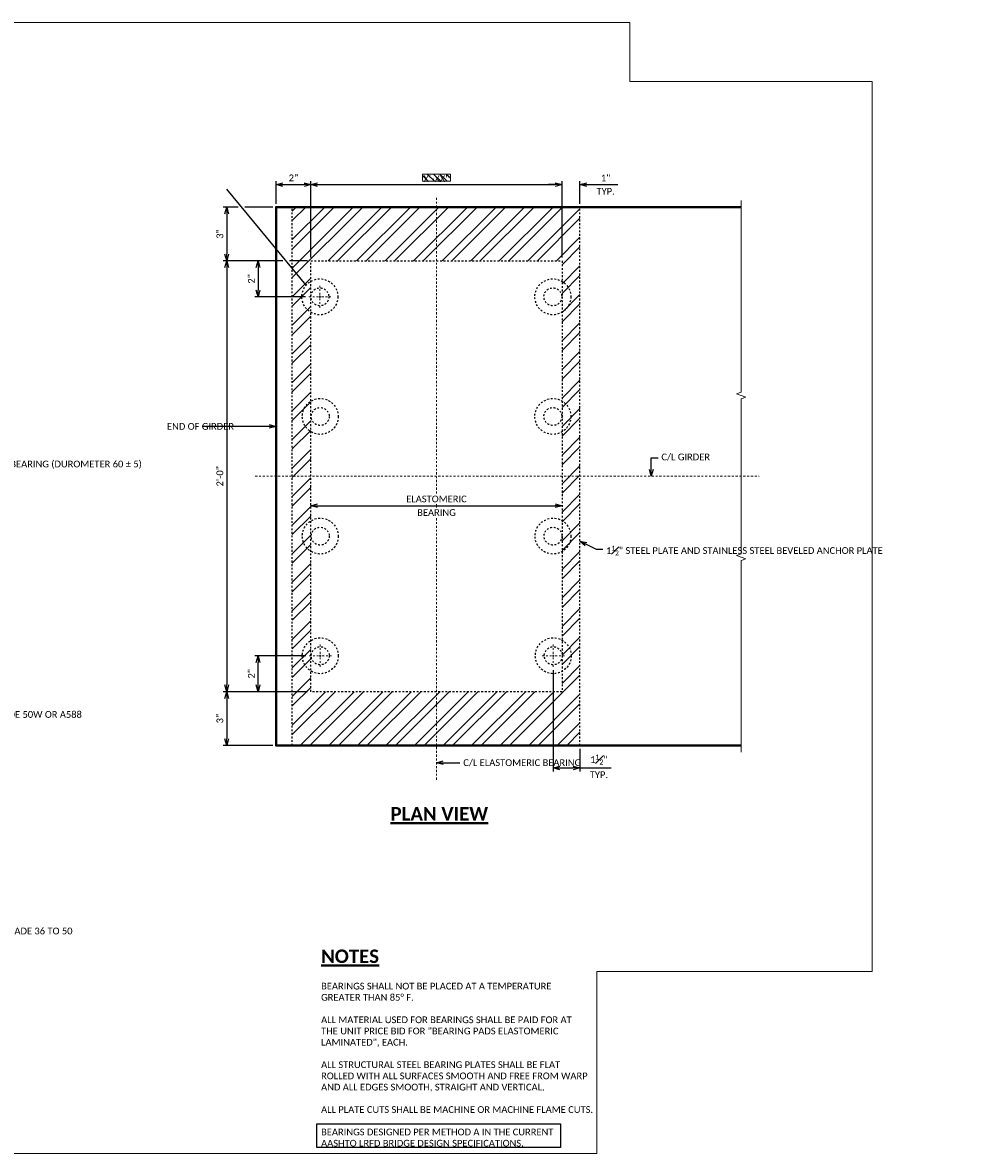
# Model space of a CAD drawing. Extents: x 128 to 282, y -33 to 30.
# Tile 2 of 3: x 175 to 228, y -33 to 30. Entities that reach past the tile are written whole.
import ezdxf
from ezdxf import colors
from ezdxf.entities.mleader import LeaderData, LeaderLine
from ezdxf.enums import TextEntityAlignment as Align
from ezdxf.math import Vec2, Vec3

# ---------------------------------------------------------------- set-up
doc = ezdxf.new("R2010")
doc.units = 0
doc.header["$MEASUREMENT"] = 0
doc.linetypes.add('Wisdot2', pattern=[0.125, 0.0625, -0.0625])
doc.linetypes.add('Wisdot4', pattern=[0.28125, 0.125, -0.0625, 0.03125, -0.0625])
for name, color, linetype, lineweight in [('B_ANNO_BREAK', 7, 'Continuous', 18), ('B_ANNO_DIM', 7, 'Continuous', 18), ('B_ANNO_TEXT', 7, 'Continuous', 18), ('B_ANNO_TEXT_TITLE', 7, 'Continuous', 40), ('B_CNTR', 1, 'Wisdot4', 18), ('B_CNTR_BRG', 1, 'Wisdot4', 18), ('B_CNTR_GIRD', 2, 'Wisdot4', 18), ('B_CONC_GIRD', 50, 'Continuous', 40), ('B_DETAIL_HIDDEN', 7, 'Wisdot2', 25), ('B_STEEL', 92, 'Continuous', 18)]:
    doc.layers.add(name, color=color, linetype=linetype, lineweight=lineweight)
doc.layers.add('B_ANNO_DESIGN_NOTES', color=1, linetype='Continuous', lineweight=18, true_color=0xff0000)
doc.layers.add('B_ANNO_NOPLOT', color=47, linetype='Continuous', lineweight=18, plot=False)
doc.styles.add('Annotative', font='calibri.ttf', dxfattribs={"height": 0.0625})
doc.styles.get("Standard").update_dxf_attribs({"font": 'calibri.ttf'})
doc.styles.add('Title', font='calibrib.ttf', dxfattribs={"height": 0.125})
doc.dimstyles.new('Annotative', dxfattribs={"dimscale": 0, "dimtxt": 0.0625, "dimasz": 0.0625, "dimexe": 0.03125, "dimexo": 0.03125, "dimgap": 0.03125, "dimtad": 1, "dimdec": 3, "dimzin": 3, "dimdsep": 46, "dimlunit": 4, "dimtxsty": 'Standard', "dimblk": 'OPEN30', "dimcen": 0.03125, "dimaunit": 1, "dimadec": 0, "dimazin": 3, "dimtfac": 0.75, "dimtdec": 3, "dimtofl": 0, "dimtmove": 0, "dimatfit": 3, "dimldrblk": 'OPEN30', "dimfxl": 1, "dimtfill": 1, "dimfrac": 1, "dimtolj": 1, "dimtzin": 0, "dimarcsym": 0})

# ---------------------------------------------------------------- blocks, each defined once
blk = doc.blocks.new('_Open30')
at = {"color": 0, "linetype": 'ByBlock', "lineweight": -2}
for p, q in [((-1, 0.27), (0, 0)), ((0, 0), (-1, -0.27)), ((0, 0), (-1, 0))]:
    blk.add_line(p, q, dxfattribs=at)
blk = doc.blocks.new('*D85')
at = {"layer": 'B_ANNO_DIM', "color": 0, "lineweight": -2, "transparency": 16777216}
for p, q in [((62.929, 27.724), (60.087, 27.724)), ((60.275, 26.099), (60.275, 27.349)), ((63.025, 25.724), (60.087, 25.724))]:
    blk.add_line(p, q, dxfattribs=at)
at = {"layer": 'Defpoints', "color": 0, "transparency": 16777216}
for p in [(60.275, 27.724), (63.117, 27.724, 0.842), (63.213, 25.724, 1.684)]:
    blk.add_point(p, dxfattribs=at)
at = {"layer": 'B_ANNO_DIM', "color": 0, "lineweight": -2, "transparency": 16777216, "xscale": 0.3749999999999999, "yscale": 0.3749999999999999, "zscale": 0.3749999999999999}
for p, rotation in [((60.275, 27.724), 90), ((60.275, 25.724), 270)]:
    blk.add_blockref('_Open30', p, dxfattribs=dict(at, rotation=rotation))
at = {"layer": 'B_ANNO_DIM', "color": 0, "transparency": 16777216, "insert": (59.898, 26.724), "char_height": 0.375, "attachment_point": 5, "rotation": 90, "bg_fill": 3, "box_fill_scale": 1.25, "bg_fill_color": 256, "bg_fill_true_color": 13158600, "bg_fill_transparency": 0}
blk.add_mtext('\\A1;2"', dxfattribs=at)
blk = doc.blocks.new('*D82')
at = {"layer": 'B_ANNO_DIM', "color": 0, "lineweight": -2, "transparency": 16777216}
for p, q in [((63.025, 25.724), (58.337, 25.724)), ((58.525, 25.349), (58.525, 23.099)), ((61.087, 22.724), (58.337, 22.724))]:
    blk.add_line(p, q, dxfattribs=at)
at = {"layer": 'Defpoints', "color": 0, "transparency": 16777216}
for p in [(63.213, 25.724, 0.842), (58.525, 22.724), (61.275, 22.724, 1.684)]:
    blk.add_point(p, dxfattribs=at)
at = {"layer": 'B_ANNO_DIM', "color": 0, "lineweight": -2, "transparency": 16777216, "xscale": 0.3749999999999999, "yscale": 0.3749999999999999, "zscale": 0.3749999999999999}
for p, rotation in [((58.525, 25.724), 90), ((58.525, 22.724), 270)]:
    blk.add_blockref('_Open30', p, dxfattribs=dict(at, rotation=rotation))
at = {"layer": 'B_ANNO_DIM', "color": 0, "transparency": 16777216, "insert": (58.145, 24.224), "char_height": 0.375, "attachment_point": 5, "rotation": 90, "bg_fill": 3, "box_fill_scale": 1.25, "bg_fill_color": 256, "bg_fill_true_color": 13158600, "bg_fill_transparency": 0}
blk.add_mtext('\\A1;3"', dxfattribs=at)
blk = doc.blocks.new('*U66')
at = {"layer": 'B_CNTR', "color": 0, "transparency": 16777216}
for p, q in [((-0.62, 0), (-0.1, 0)), ((0, 0.1), (0, 0.62)), ((0.1, 0), (0.62, 0)), ((0, -0.62), (0, -0.1))]:
    blk.add_line(p, q, dxfattribs=at)
at = {"layer": 'B_CNTR', "color": 0, "linetype": 'Continuous', "transparency": 16777216}
for p, q in [((-0.05, 0), (0.05, 0)), ((0, -0.05), (0, 0.05))]:
    blk.add_line(p, q, dxfattribs=at)
blk = doc.blocks.new('*U65')
at = {"layer": 'B_CNTR', "color": 0, "transparency": 16777216}
for p, q in [((-0.62, 0), (-0.1, 0)), ((0, 0.1), (0, 0.62)), ((0.1, 0), (0.62, 0)), ((0, -0.62), (0, -0.1))]:
    blk.add_line(p, q, dxfattribs=at)
at = {"layer": 'B_CNTR', "color": 0, "linetype": 'Continuous', "transparency": 16777216}
for p, q in [((-0.05, 0), (0.05, 0)), ((0, -0.05), (0, 0.05))]:
    blk.add_line(p, q, dxfattribs=at)
blk = doc.blocks.new('*U70')
at = {"layer": 'B_CNTR', "color": 0, "transparency": 16777216}
for p, q in [((-0.62, 0), (-0.1, 0)), ((0, 0.1), (0, 0.62)), ((0.1, 0), (0.62, 0)), ((0, -0.62), (0, -0.1))]:
    blk.add_line(p, q, dxfattribs=at)
at = {"layer": 'B_CNTR', "color": 0, "linetype": 'Continuous', "transparency": 16777216}
for p, q in [((-0.05, 0), (0.05, 0)), ((0, -0.05), (0, 0.05))]:
    blk.add_line(p, q, dxfattribs=at)
blk = doc.blocks.new('*D83')
at = {"layer": 'B_ANNO_DIM', "color": 0, "lineweight": -2, "transparency": 16777216}
for p, q in [((76.722, 26.916), (76.722, 21.286)), ((78.213, 22.536), (78.213, 21.286)), ((77.097, 21.474), (77.838, 21.474)), ((78.213, 21.474), (79.945, 21.474))]:
    blk.add_line(p, q, dxfattribs=at)
at = {"layer": 'Defpoints', "color": 0, "transparency": 16777216}
for p in [(76.722, 27.104, 0.842), (78.213, 22.724, 2.106)]:
    blk.add_point(p, dxfattribs=at)
at = {"layer": 'B_ANNO_DIM', "color": 0, "lineweight": -2, "transparency": 16777216, "xscale": 0.3749999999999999, "yscale": 0.3749999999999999, "zscale": 0.3749999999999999, "rotation": 180}
blk.add_blockref('_Open30', (76.722, 21.474), dxfattribs=at)
at = {"layer": 'B_ANNO_DIM', "color": 0, "lineweight": -2, "transparency": 16777216, "xscale": 0.3749999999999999, "yscale": 0.3749999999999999, "zscale": 0.3749999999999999}
blk.add_blockref('_Open30', (78.213, 21.474), dxfattribs=at)
at = {"layer": 'B_ANNO_DIM', "color": 0, "transparency": 16777216, "insert": (79.266, 21.944), "char_height": 0.375, "attachment_point": 5, "bg_fill": 3, "box_fill_scale": 1.25, "bg_fill_color": 256, "bg_fill_true_color": 13158600, "bg_fill_transparency": 0}
blk.add_mtext('\\A1;1{\\H0.75x;\\S1#2;}"', dxfattribs=at)
at = {"layer": 'Defpoints', "color": 0, "transparency": 16777216}
blk.add_point((78.213, 21.474), dxfattribs=at)
at = {"layer": 'B_ANNO_DIM', "color": 0, "transparency": 16777216, "insert": (79.266, 21.097), "char_height": 0.375, "attachment_point": 5, "bg_fill": 3, "box_fill_scale": 1.25, "bg_fill_color": 256, "bg_fill_true_color": 13158600, "bg_fill_transparency": 0}
blk.add_mtext('\\A1;TYP.', dxfattribs=at)
blk = doc.blocks.new('*D79')
at = {"layer": 'B_ANNO_DIM', "color": 0, "lineweight": -2, "transparency": 16777216}
for p, q in [((61.118, 49.724), (58.337, 49.724)), ((58.525, 49.349), (58.525, 26.099)), ((61.657, 49.724), (61.493, 49.724)), ((63.025, 49.724), (62.032, 49.724)), ((61.087, 25.724), (58.337, 25.724))]:
    blk.add_line(p, q, dxfattribs=at)
at = {"layer": 'Defpoints', "color": 0, "transparency": 16777216}
for p in [(63.213, 49.724, -1.684), (58.525, 25.724), (61.275, 25.724, 0.842)]:
    blk.add_point(p, dxfattribs=at)
at = {"layer": 'B_ANNO_DIM', "color": 0, "lineweight": -2, "transparency": 16777216, "xscale": 0.375, "yscale": 0.375, "zscale": 0.375}
for p, rotation in [((58.525, 49.724), 90), ((58.525, 25.724), 270)]:
    blk.add_blockref('_Open30', p, dxfattribs=dict(at, rotation=rotation))
at = {"layer": 'B_ANNO_DIM', "color": 0, "transparency": 16777216, "insert": (58.145, 37.724), "char_height": 0.375, "attachment_point": 5, "rotation": 90, "bg_fill": 3, "box_fill_scale": 1.25, "bg_fill_color": 256, "bg_fill_true_color": 13158600, "bg_fill_transparency": 0}
blk.add_mtext('\\A1;2\'-0"', dxfattribs=at)
blk = doc.blocks.new('*D91')
at = {"layer": 'B_ANNO_DIM', "color": 0, "lineweight": -2, "transparency": 16777216}
for p, q in [((61.118, 49.724), (60.087, 49.724)), ((60.275, 49.349), (60.275, 48.099)), ((61.657, 49.724), (61.493, 49.724)), ((63.025, 49.724), (62.032, 49.724)), ((62.907, 47.724), (60.087, 47.724))]:
    blk.add_line(p, q, dxfattribs=at)
at = {"layer": 'Defpoints', "color": 0, "transparency": 16777216}
for p in [(63.213, 49.724, -1.684), (60.275, 47.724), (63.095, 47.724, -0.842)]:
    blk.add_point(p, dxfattribs=at)
at = {"layer": 'B_ANNO_DIM', "color": 0, "lineweight": -2, "transparency": 16777216, "xscale": 0.375, "yscale": 0.375, "zscale": 0.375}
for p, rotation in [((60.275, 49.724), 90), ((60.275, 47.724), 270)]:
    blk.add_blockref('_Open30', p, dxfattribs=dict(at, rotation=rotation))
at = {"layer": 'B_ANNO_DIM', "color": 0, "transparency": 16777216, "insert": (59.898, 48.724), "char_height": 0.375, "attachment_point": 5, "rotation": 90, "bg_fill": 3, "box_fill_scale": 1.25, "bg_fill_color": 256, "bg_fill_true_color": 13158600, "bg_fill_transparency": 0}
blk.add_mtext('\\A1;2"', dxfattribs=at)
blk = doc.blocks.new('*D87')
at = {"layer": 'B_ANNO_DIM', "color": 0, "lineweight": -2, "transparency": 16777216}
for p, q in [((59.167, 52.724), (58.337, 52.724)), ((58.525, 52.349), (58.525, 50.099)), ((61.087, 52.724), (59.542, 52.724)), ((61.657, 49.724), (58.337, 49.724)), ((63.025, 49.724), (62.032, 49.724))]:
    blk.add_line(p, q, dxfattribs=at)
at = {"layer": 'Defpoints', "color": 0, "transparency": 16777216}
for p in [(61.275, 52.724, 1.684), (58.525, 49.724), (63.213, 49.724, 0.842)]:
    blk.add_point(p, dxfattribs=at)
at = {"layer": 'B_ANNO_DIM', "color": 0, "lineweight": -2, "transparency": 16777216, "xscale": 0.375, "yscale": 0.375, "zscale": 0.375}
for p, rotation in [((58.525, 52.724), 90), ((58.525, 49.724), 270)]:
    blk.add_blockref('_Open30', p, dxfattribs=dict(at, rotation=rotation))
at = {"layer": 'B_ANNO_DIM', "color": 0, "transparency": 16777216, "insert": (58.145, 51.224), "char_height": 0.375, "attachment_point": 5, "rotation": 90, "bg_fill": 3, "box_fill_scale": 1.25, "bg_fill_color": 256, "bg_fill_true_color": 13158600, "bg_fill_transparency": 0}
blk.add_mtext('\\A1;3"', dxfattribs=at)
blk = doc.blocks.new('*U116')
at = {"layer": 'B_ANNO_NOPLOT', "flags": 128}
blk.add_lwpolyline([(0, 0), (0, 63), (80.9819, 63), (80.9819, 59.7138), (94.5, 59.7138), (94.5, 10.1249), (79.1427, 10.1249), (79.1427, 0)], close=True, dxfattribs=at)
blk = doc.blocks.new('*D14')
at = {"layer": 'B_ANNO_DIM', "color": 0, "lineweight": -2, "transparency": 16777216}
for p, q in [((76.838, 53.974), (76.463, 53.974)), ((77.213, 53.911), (77.213, 54.161)), ((78.213, 52.911), (78.213, 54.161)), ((78.588, 53.974), (80.32, 53.974))]:
    blk.add_line(p, q, dxfattribs=at)
at = {"layer": 'Defpoints', "color": 0, "transparency": 16777216}
for p in [(77.213, 53.974), (77.213, 53.724, -1.263), (78.213, 52.724, -0.842)]:
    blk.add_point(p, dxfattribs=at)
at = {"layer": 'B_ANNO_DIM', "color": 0, "lineweight": -2, "transparency": 16777216, "xscale": 0.375, "yscale": 0.375, "zscale": 0.375}
blk.add_blockref('_Open30', (77.213, 53.974), dxfattribs=at)
at = {"layer": 'B_ANNO_DIM', "color": 0, "lineweight": -2, "transparency": 16777216, "xscale": 0.375, "yscale": 0.375, "zscale": 0.375, "rotation": 180}
blk.add_blockref('_Open30', (78.213, 53.974), dxfattribs=at)
at = {"layer": 'B_ANNO_DIM', "color": 0, "transparency": 16777216, "insert": (79.641, 54.349), "char_height": 0.375, "attachment_point": 5, "bg_fill": 3, "box_fill_scale": 1.25, "bg_fill_color": 256, "bg_fill_true_color": 13158600, "bg_fill_transparency": 0}
blk.add_mtext('\\A1;1"', dxfattribs=at)
at = {"layer": 'B_ANNO_DIM', "color": 0, "transparency": 16777216, "insert": (79.641, 53.597), "char_height": 0.375, "attachment_point": 5, "bg_fill": 3, "box_fill_scale": 1.25, "bg_fill_color": 256, "bg_fill_true_color": 13158600, "bg_fill_transparency": 0}
blk.add_mtext('\\A1;TYP.', dxfattribs=at)
blk = doc.blocks.new('*D10')
at = {"layer": 'B_ANNO_DIM', "color": 0, "lineweight": -2, "transparency": 16777216}
blk.add_line((63.592, 36.081), (76.838, 36.081), dxfattribs=at)
at = {"layer": 'Defpoints', "color": 0, "transparency": 16777216}
for p in [(63.217, 36.081, 0.842), (77.213, 36.081, 0.842), (77.213, 36.081)]:
    blk.add_point(p, dxfattribs=at)
at = {"layer": 'B_ANNO_DIM', "color": 0, "lineweight": -2, "transparency": 16777216, "xscale": 0.375, "yscale": 0.375, "zscale": 0.375, "rotation": 180}
blk.add_blockref('_Open30', (63.217, 36.081), dxfattribs=at)
at = {"layer": 'B_ANNO_DIM', "color": 0, "lineweight": -2, "transparency": 16777216, "xscale": 0.375, "yscale": 0.375, "zscale": 0.375}
blk.add_blockref('_Open30', (77.213, 36.081), dxfattribs=at)
at = {"layer": 'B_ANNO_DIM', "color": 0, "transparency": 16777216, "insert": (70.215, 36.46), "char_height": 0.375, "attachment_point": 5, "bg_fill": 3, "box_fill_scale": 1.25, "bg_fill_color": 256, "bg_fill_true_color": 13158600, "bg_fill_transparency": 0}
blk.add_mtext('\\A1;ELASTOMERIC', dxfattribs=at)
at = {"layer": 'B_ANNO_DIM', "color": 0, "transparency": 16777216, "insert": (70.215, 35.702), "char_height": 0.375, "attachment_point": 5, "bg_fill": 3, "box_fill_scale": 1.25, "bg_fill_color": 256, "bg_fill_true_color": 13158600, "bg_fill_transparency": 0}
blk.add_mtext('\\A1;BEARING', dxfattribs=at)
blk = doc.blocks.new('_None')
blk = doc.blocks.new('*D8')
at = {"layer": 'B_ANNO_DIM', "color": 0, "lineweight": -2, "transparency": 16777216}
for p, q in [((61.275, 52.911), (61.275, 54.161)), ((61.65, 53.974), (62.838, 53.974)), ((63.213, 49.911), (63.213, 54.161))]:
    blk.add_line(p, q, dxfattribs=at)
at = {"layer": 'Defpoints', "color": 0, "transparency": 16777216}
for p in [(63.213, 53.974), (61.275, 52.724, 1.684), (63.213, 49.724, 0.842)]:
    blk.add_point(p, dxfattribs=at)
at = {"layer": 'B_ANNO_DIM', "color": 0, "lineweight": -2, "transparency": 16777216, "xscale": 0.375, "yscale": 0.375, "zscale": 0.375, "rotation": 180}
blk.add_blockref('_Open30', (61.275, 53.974), dxfattribs=at)
at = {"layer": 'B_ANNO_DIM', "color": 0, "lineweight": -2, "transparency": 16777216, "xscale": 0.375, "yscale": 0.375, "zscale": 0.375}
blk.add_blockref('_Open30', (63.213, 53.974), dxfattribs=at)
at = {"layer": 'B_ANNO_DIM', "color": 0, "transparency": 16777216, "insert": (62.244, 54.351), "char_height": 0.375, "attachment_point": 5, "bg_fill": 3, "box_fill_scale": 1.25, "bg_fill_color": 256, "bg_fill_true_color": 13158600, "bg_fill_transparency": 0}
blk.add_mtext('\\A1;2"', dxfattribs=at)
blk = doc.blocks.new('*D7')
at = {"layer": 'B_ANNO_DIM', "color": 0, "lineweight": -2, "transparency": 16777216}
for p, q in [((63.213, 49.911), (63.213, 54.161)), ((63.588, 53.974), (76.838, 53.974)), ((77.213, 49.911), (77.213, 54.161))]:
    blk.add_line(p, q, dxfattribs=at)
at = {"layer": 'Defpoints', "color": 0, "transparency": 16777216}
for p in [(77.213, 53.974), (63.213, 49.724, -0.421), (77.213, 49.724, -0.421)]:
    blk.add_point(p, dxfattribs=at)
at = {"layer": 'B_ANNO_DIM', "color": 0, "lineweight": -2, "transparency": 16777216, "xscale": 0.375, "yscale": 0.375, "zscale": 0.375, "rotation": 180}
blk.add_blockref('_Open30', (63.213, 53.974), dxfattribs=at)
at = {"layer": 'B_ANNO_DIM', "color": 0, "lineweight": -2, "transparency": 16777216, "xscale": 0.375, "yscale": 0.375, "zscale": 0.375}
blk.add_blockref('_Open30', (77.213, 53.974), dxfattribs=at)
blk = doc.blocks.new('*U60')
at = {"layer": 'B_ANNO_BREAK'}
for p, q in [((87.2, 53.0987, 2.5267), (87.2, 47.0987, 0.8422)), ((87.2, 28.3487, 0.8422), (87.2, 22.3487, 1.6845))]:
    blk.add_line(p, q, dxfattribs=at)
at = {"layer": 'B_DETAIL_HIDDEN'}
blk.add_line((78.2128, 22.7237), (78.2128, 52.7237), dxfattribs=at)
for centre, radius in [((63.7148, 47.7237), 1), ((76.6999, 47.7237), 1), ((63.7148, 47.7237), 0.5), ((76.6999, 47.7237), 0.5), ((63.7366, 41.057), 1), ((76.6999, 41.057), 1), ((63.7366, 41.057), 0.5), ((76.6999, 41.057), 0.5), ((63.7366, 34.3903), 1), ((76.7108, 34.3903), 1), ((63.7366, 34.3903), 0.5), ((76.7108, 34.3903), 0.5), ((63.7366, 27.7237), 1), ((76.7217, 27.7237), 1), ((63.7366, 27.7237), 0.5), ((76.7217, 27.7237), 0.5)]:
    blk.add_circle(centre, radius, dxfattribs=at)
at = {"layer": 'B_CNTR'}
for name, p in [('*U66', (63.7148, 47.7237)), ('*U70', (76.7217, 27.7237))]:
    blk.add_blockref(name, p, dxfattribs=at)
at = {"layer": 'B_ANNO_DIM'}
ml = blk.add_multileader_mtext('Standard', dxfattribs=at)
ml.set_content('\\A1;SPACE EIGHT {\\H0.7x;\\S5#8;}" DIA. X 6{\\H0.7x;\\S3#8;}" LONG STUDS TO CLEAR PRESTRESSING STRANDS', color=256)
ml.set_leader_properties()
ml.set_arrow_properties(name='OPEN30')
ml.build(insert=Vec2(0, 0))
ml.multileader.update_dxf_attribs({"dogleg_length": 0.0625, "arrow_head_size": 0.375, "scale": 6})
ctx = ml.context
ctx.base_point, ctx.scale, ctx.char_height, ctx.arrow_head_size, ctx.landing_gap_size, ctx.plane_origin = Vec3(47.9595, 53.7237, 1.2119), 6, 0.375, 0.375, 0.1875, Vec3(57.4651, 51.0478, 1.2119)
notes = []
notes.append((ctx, [(0, (1, 1, 0), (58.5248, 53.7237, 1.2119), (-1, 0), 0.375, [(0, [(58.5248, 53.7237, 1.2119)], 0, [])])]))
ctx.mtext.insert, ctx.mtext.width, ctx.mtext.flow_direction = Vec3(48.147, 53.9139, 1.2119), 10.321758, 5
ml = blk.add_multileader_mtext('Standard', dxfattribs=at)
ml.set_content('\\A1;SPACE EIGHT {\\H0.7x;\\S5#8;}" DIA. X 6{\\H0.7x;\\S3#8;}" LONG STUDS TO CLEAR PRESTRESSING STRANDS', color=256)
ml.set_leader_properties()
ml.set_arrow_properties(name='OPEN30')
ml.build(insert=Vec2(0, 0))
ml.multileader.update_dxf_attribs({"dogleg_length": 0.0625, "arrow_head_size": 0.375, "scale": 6})
ctx = ml.context
ctx.base_point, ctx.scale, ctx.char_height, ctx.arrow_head_size, ctx.landing_gap_size, ctx.plane_origin = Vec3(34.6295, 52.4348, 0.8422), 6, 0.375, 0.375, 0.1875, Vec3(33.7352, 50.25, 0.8422)
notes.append((ctx, [(0, (1, 1, 0), (34.2545, 52.4348, 0.8422), (1, 0), 0.375, [(0, [(34.2545, 52.4348, 0.8422)], 0, [])])]))
ctx.mtext.insert, ctx.mtext.width, ctx.mtext.flow_direction = Vec3(34.817, 52.6251, 0.8422), 10.321758, 5
for ctx, leaders in notes:
    for number, flags, end, landing, length, lines in leaders:
        leader = LeaderData()
        leader.index, (leader.has_last_leader_line, leader.has_dogleg_vector, leader.attachment_direction) = number, flags
        leader.last_leader_point, leader.dogleg_vector, leader.dogleg_length = Vec3(end), Vec3(landing), length
        for number, points, colour, breaks in lines:
            line = LeaderLine()
            line.index, line.vertices, line.color, line.breaks = number, Vec3.list(points), colors.encode_raw_color(colour), breaks
            leader.lines.append(line)
        ctx.leaders.append(leader)
dim = blk.add_linear_dim(base=(60.2748, 27.7237), p1=(63.2128, 25.7237, 1.6845), p2=(63.1166, 27.7237, 0.8422), angle=90, dimstyle='Annotative', override={"dimtxt": 0.0625, "dimasz": 0.0625, "dimexe": 0.03125, "dimexo": 0.03125, "dimgap": 0.03125, "dimcen": 0.03125}, dxfattribs=at)
dim.commit()
dim.dimension.update_dxf_attribs({"geometry": '*D85', "text_midpoint": (59.8979, 26.7237)})
at = {"layer": 'B_STEEL'}
h = blk.add_hatch(dxfattribs=at)
h.set_pattern_fill('ANSI32', color=256, scale=3)
h.set_pattern_definition([(45, (70.1953, 37.7237), (-0.795495, 0.795495), []), (45, (70.7256, 37.7237), (-0.795495, 0.795495), [])])
h.paths.add_polyline_path([(62.1778, 52.7237), (62.1778, 22.7237), (78.2128, 22.7237), (78.2128, 52.7237)])
h.paths.add_polyline_path([(77.2128, 49.7237), (77.2128, 25.7237), (63.2128, 25.7237), (63.2128, 49.7237)], flags=16)
at = {"layer": 'B_CONC_GIRD'}
blk.add_lwpolyline([(87.2, 22.7237), (61.2748, 22.7237), (61.2748, 52.7237), (87.2, 52.7237)], dxfattribs=at)
at = {"layer": 'B_DETAIL_HIDDEN'}
blk.add_line((62.1778, 22.7237, 1.6845), (62.1778, 52.7237), dxfattribs=at)
blk.add_lwpolyline([(63.2128, 49.7237), (77.2128, 49.7237), (77.2128, 25.7237), (63.2128, 25.7237)], close=True, dxfattribs=at)
at = {"layer": 'B_CNTR'}
blk.add_blockref('*U65', (63.7366, 27.7237), dxfattribs=at)
at = {"layer": 'B_ANNO_DIM'}
dim = blk.add_linear_dim(base=(58.5248, 22.7237), p1=(63.2128, 25.7237, 0.8422), p2=(61.2748, 22.7237, 1.6845), angle=90, dimstyle='Annotative', override={"dimtxt": 0.0625, "dimasz": 0.0625, "dimexe": 0.03125, "dimexo": 0.03125, "dimgap": 0.03125, "dimcen": 0.03125}, dxfattribs=at)
dim.commit()
dim.dimension.update_dxf_attribs({"geometry": '*D82', "text_midpoint": (58.1452, 24.2237)})
at = {"layer": 'B_ANNO_NOPLOT', "flags": 128}
blk.add_lwpolyline([(0, 0), (0, 63), (80.9819, 63), (80.9819, 59.7138), (94.5, 59.7138), (94.5, 10.1249), (79.1427, 10.1249), (79.1427, 0)], close=True, dxfattribs=at)
at = {"layer": 'B_ANNO_DIM'}
dim = blk.add_linear_dim(base=(58.5248, 25.7237), p1=(63.2128, 49.7237, -1.6845), p2=(61.2748, 25.7237, 0.8422), angle=90, dimstyle='Annotative', dxfattribs=at)
dim.commit()
dim.dimension.update_dxf_attribs({"geometry": '*D79', "text_midpoint": (58.1452, 37.7237)})
dim = blk.add_linear_dim(base=(78.2128, 21.4737), p1=(76.7217, 27.1037, 0.8422), p2=(78.2128, 22.7237, 2.1056), text='<>\\XTYP.', dimstyle='Annotative', override={"dimtxt": 0.0625, "dimasz": 0.0625, "dimexe": 0.03125, "dimexo": 0.03125, "dimgap": 0.03125, "dimcen": 0.03125}, dxfattribs=at)
dim.commit()
dim.dimension.update_dxf_attribs({"geometry": '*D83', "text_midpoint": (79.2664, 21.4737), "dimtype": 160})
dim = blk.add_linear_dim(base=(60.2748, 47.7237), p1=(63.2128, 49.7237, -1.6845), p2=(63.0948, 47.7237, -0.8422), angle=90, dimstyle='Annotative', dxfattribs=at)
dim.commit()
dim.dimension.update_dxf_attribs({"geometry": '*D91', "text_midpoint": (59.8979, 48.7237)})
dim = blk.add_linear_dim(base=(58.5248, 49.7237), p1=(61.2748, 52.7237, 1.6845), p2=(63.2128, 49.7237, 0.8422), angle=90, dimstyle='Annotative', dxfattribs=at)
dim.commit()
dim.dimension.update_dxf_attribs({"geometry": '*D87', "text_midpoint": (58.1452, 51.2237)})
blk.add_leader([(62.9602, 48.3798), (58.5248, 53.7237)], dimstyle='Annotative', override={"dimscale": 0}, dxfattribs=at)
blk = doc.blocks.new('INS_BRELASPG_BASE')
at = {"layer": 'B_ANNO_DESIGN_NOTES'}
h = blk.add_hatch(dxfattribs=at)
h.set_pattern_fill('ANSI31', color=256, scale=2, angle=90)
h.set_pattern_definition([(135, (77.952, 57.28412), (-0.176777, -0.176777), [])])
h.paths.add_polyline_path([(70.9984, 54.1617), (70.9984, 54.5625), (69.4272, 54.5625), (69.4272, 54.1617)])
at = {"color": 2}
blk.add_lwpolyline([(63.5499, 1.6379), (77.1319, 1.6379), (77.1319, 0.3236), (63.5499, 0.3236)], close=True, dxfattribs=at)
at = {"layer": 'B_ANNO_BREAK', "linetype": 'Continuous', "flags": 128}
blk.add_lwpolyline([(87.2, 28.3487), (87.2, 33.0362), (87.4576, 33.1299), (86.9424, 33.3174), (87.2, 33.4112), (87.2, 42.0362), (87.4576, 42.1299), (86.9424, 42.3174), (87.2, 42.4112), (87.2, 47.0987)], dxfattribs=at)
at = {"layer": 'B_ANNO_DESIGN_NOTES'}
blk.add_lwpolyline([(69.4272, 54.5625), (70.9984, 54.5625), (70.9984, 54.1617), (69.4272, 54.1617)], close=True, dxfattribs=at)
at = {"layer": 'B_ANNO_NOPLOT'}
blk.add_line((58.5248, 40.7512), (58.5248, 40.229), dxfattribs=at)
at = {"layer": 'B_ANNO_NOPLOT', "flags": 128}
blk.add_lwpolyline([(0, 0), (0, 63), (80.9819, 63), (80.9819, 59.7138), (94.5, 59.7138), (94.5, 10.1249), (79.1427, 10.1249), (79.1427, 0)], close=True, dxfattribs=at)
at = {"layer": 'B_CNTR_BRG'}
blk.add_line((70.2128, 20.8199), (70.2128, 53.3148), dxfattribs=at)
at = {"layer": 'B_CNTR_GIRD'}
blk.add_line((60.1084, 37.7237), (88.2, 37.7237), dxfattribs=at)
at = {"layer": 'B_ANNO_DIM'}
for tag, p in [('WDTH1', (70.2128, 54.0031)), ('WDTH2', (40.058, 24.1035))]:
    blk.add_attdef(tag, text='', height=0.375, dxfattribs=at).set_placement(p, align=Align.BOTTOM_CENTER)
at = {"layer": 'B_ANNO_TEXT', "insert": (63.7854, 0.375), "char_height": 0.375, "width": 14.982312, "attachment_point": 7, "style": 'Annotative'}
blk.add_mtext('BEARINGS SHALL NOT BE PLACED AT A TEMPERATURE GREATER THAN 85° F.\\P \\PALL MATERIAL USED FOR BEARINGS SHALL BE PAID FOR AT THE UNIT PRICE BID FOR "BEARING PADS ELASTOMERIC LAMINATED", EACH.\\P \\PALL STRUCTURAL STEEL BEARING PLATES SHALL BE FLAT ROLLED WITH ALL SURFACES SMOOTH AND FREE FROM WARP AND ALL EDGES SMOOTH, STRAIGHT AND VERTICAL.\\P \\PALL PLATE CUTS SHALL BE MACHINE OR MACHINE FLAME CUTS.\\P\\PBEARINGS DESIGNED PER METHOD A IN THE CURRENT AASHTO LRFD BRIDGE DESIGN SPECIFICATIONS.', dxfattribs=at)
at = {"layer": 'B_ANNO_TEXT_TITLE', "char_height": 0.75, "line_spacing_factor": 0.8, "style": 'Title'}
for s, insert, attachment_point in [('{\\LPLAN VIEW}', (70.3734, 18.5454), 8), ('{\\LNOTES}', (63.7854, 10.6011), 7)]:
    blk.add_mtext(s, dxfattribs=dict(at, insert=insert, attachment_point=attachment_point))
at = {"layer": 'B_ANNO_DIM'}
ml = blk.add_multileader_mtext('Standard', dxfattribs=at)
ml.set_content('\\A1;STAINLESS STEEL BEVELED ANCHOR PLATE (ASTM A240, TYPE 304) CAST TO GIRDER. WIDTH IS BOTTOM FLANGE WIDTH MINUS {\\H0.7x;\\S1#2;}".', color=256)
ml.set_leader_properties()
ml.set_arrow_properties(name='OPEN30')
ml.build(insert=Vec2(0, 0))
ml.multileader.update_dxf_attribs({"dogleg_length": 0.0625, "arrow_head_size": 0.375, "scale": 6})
ctx = ml.context
ctx.base_point, ctx.scale, ctx.char_height, ctx.arrow_head_size, ctx.landing_gap_size, ctx.plane_origin = Vec3(7.1125, 47.4662, 0.8422), 6, 0.375, 0.375, 0.1875, Vec3(19.6716, 43.875, 0.8422)
notes = []
notes.append((ctx, [(0, (1, 1, 0), (16.3839, 47.4662, 0.8422), (-1, 0), 0.375, [(0, [(19.6716, 43.875, 0.8422)], 0, [])])]))
ctx.mtext.insert, ctx.mtext.width, ctx.mtext.flow_direction = Vec3(7.3, 47.6565, 0.8422), 9.2765, 5
ml = blk.add_multileader_mtext('Standard', dxfattribs=at)
ml.set_content('STEEL PLATE (ASTM A709 GRADE 50W OR A588) NO. 6 BLAST VULCANIZE PLATE TO ELASTOMERIC PAD.', color=256)
ml.set_leader_properties()
ml.set_arrow_properties(name='NONE')
ml.build(insert=Vec2(0, 0))
ml.multileader.update_dxf_attribs({"dogleg_length": 0.0625, "arrow_head_size": 0.375, "scale": 6})
ctx = ml.context
ctx.base_point, ctx.scale, ctx.char_height, ctx.arrow_head_size, ctx.landing_gap_size, ctx.plane_origin = Vec3(38.4422, 41.3796, 0.8422), 6, 0.375, 0.375, 0.1875, Vec3(39.1353, 41.3796, 0.8422)
notes.append((ctx, [(0, (1, 1, 0), (38.0672, 41.3796, 0.8422), (1, 0), 0.375, [(0, [(38.0672, 41.3796, 0.8422)], 0, [])])]))
ctx.mtext.insert, ctx.mtext.width, ctx.mtext.flow_direction = Vec3(38.6297, 41.5698, 0.8422), 9.288342, 5
ml = blk.add_multileader_mtext('Standard', dxfattribs=at)
ml.set_content('END OF GIRDER', color=256)
ml.set_leader_properties()
ml.set_arrow_properties(name='OPEN30')
ml.build(insert=Vec2(0, 0))
ml.multileader.update_dxf_attribs({"dogleg_length": 0.0625, "arrow_head_size": 0.375, "scale": 6})
ctx = ml.context
ctx.base_point, ctx.scale, ctx.char_height, ctx.arrow_head_size, ctx.landing_gap_size, ctx.plane_origin = Vec3(55.0083, 40.5004, 0.8422), 6, 0.375, 0.375, 0.1875, Vec3(61.2748, 40.5004, 0.8422)
notes.append((ctx, [(0, (1, 1, 0), (57.5248, 40.5004, 0.8422), (-1, 0), 0.375, [(0, [(61.2748, 40.5004, 0.8422)], 0, [])])]))
ctx.mtext.insert, ctx.mtext.width, ctx.mtext.flow_direction = Vec3(55.1958, 40.6905, 0.8422), 2.260577, 5
ml = blk.add_multileader_mtext('Standard', dxfattribs=at)
ml.set_content('STEEL LAMINATED ELASTOMERIC BEARING (DUROMETER 60 %%P 5)', color=256)
ml.set_leader_properties()
ml.set_arrow_properties(name='OPEN30')
ml.build(insert=Vec2(0, 0))
ml.multileader.update_dxf_attribs({"dogleg_length": 0.0625, "arrow_head_size": 0.375, "scale": 6})
ctx = ml.context
ctx.base_point, ctx.scale, ctx.char_height, ctx.arrow_head_size, ctx.landing_gap_size, ctx.plane_origin = Vec3(38.2655, 38.3585, 0.8422), 6, 0.375, 0.375, 0.1875, Vec3(35.0632, 40.308, 0.8422)
notes.append((ctx, [(0, (1, 1, 0), (37.8905, 38.3585, 0.8422), (1, 0), 0.375, [(0, [(35.0632, 40.308, 0.8422)], 0, [])])]))
ctx.mtext.insert, ctx.mtext.width, ctx.mtext.flow_direction = Vec3(38.453, 38.5958, 0.8422), 8.572451, 5
ml = blk.add_multileader_mtext('Standard', dxfattribs=at)
ml.set_content('C/L GIRDER', color=256)
ml.set_leader_properties()
ml.set_arrow_properties(name='OPEN30')
ml.build(insert=Vec2(0, 0))
ml.multileader.update_dxf_attribs({"dogleg_length": 0.0625, "arrow_head_size": 0.375, "scale": 6})
ctx = ml.context
ctx.base_point, ctx.scale, ctx.char_height, ctx.arrow_head_size, ctx.landing_gap_size, ctx.plane_origin = Vec3(82.5608, 38.7616, 0.8422), 6, 0.375, 0.375, 0.1875, Vec3(82.1858, 37.7237, 0.8422)
notes.append((ctx, [(0, (1, 1, 0), (82.1858, 38.7616, 0.8422), (1, 0), 0.375, [(0, [(82.1858, 37.7237, 0.8422)], 0, [])])]))
ctx.mtext.insert, ctx.mtext.flow_direction = Vec3(82.7483, 38.9896, 0.8422), 5
ml = blk.add_multileader_mtext('Standard', dxfattribs=at)
ml.set_content('\\A1;1{\\H0.7x;\\S1#2;}" STEEL PLATE AND STAINLESS STEEL BEVELED ANCHOR PLATE', color=256)
ml.set_leader_properties()
ml.set_arrow_properties(name='OPEN30')
ml.build(insert=Vec2(0, 0))
ml.multileader.update_dxf_attribs({"dogleg_length": 0.0625, "arrow_head_size": 0.375, "scale": 6})
ctx = ml.context
ctx.base_point, ctx.scale, ctx.char_height, ctx.arrow_head_size, ctx.landing_gap_size, ctx.plane_origin = Vec3(79.481, 33.6595, 0.8422), 6, 0.375, 0.375, 0.1875, Vec3(78.2128, 31.946, 0.8422)
notes.append((ctx, [(1, (1, 1, 0), (79.106, 33.6595, 0.8422), (1, 0), 0.375, [(0, [(78.2128, 34.1092, 0.8422)], 0, [])])]))
ctx.mtext.insert, ctx.mtext.width, ctx.mtext.flow_direction = Vec3(79.6685, 33.8497, 0.8422), 6.148437, 5
ml = blk.add_multileader_mtext('Standard', dxfattribs=at)
ml.set_content('\\A1;           X 1 {\\H0.7x;\\S1#2;}" X             PLATE ASTM A709 GRADE 50W OR A588', color=256)
ml.set_leader_properties()
ml.set_arrow_properties(name='OPEN30')
ml.build(insert=Vec2(0, 0))
ml.multileader.update_dxf_attribs({"dogleg_length": 0.0625, "arrow_head_size": 0.375, "scale": 6})
ctx = ml.context
ctx.base_point, ctx.scale, ctx.char_height, ctx.arrow_head_size, ctx.landing_gap_size, ctx.plane_origin = Vec3(35.5663, 24.5281, 0.8422), 6, 0.375, 0.375, 0.1875, Vec3(34.0576, 22.7478, 0.8422)
notes.append((ctx, [(0, (1, 1, 0), (35.1913, 24.5281, 0.8422), (1, 0), 0.375, [(0, [(34.0576, 22.7478, 0.8422)], 0, [])])]))
ctx.mtext.insert, ctx.mtext.width, ctx.mtext.flow_direction = Vec3(35.7538, 24.7183, 0.8422), 8.397651, 5
ml = blk.add_multileader_mtext('Standard', dxfattribs=at)
ml.set_content('C/L ELASTOMERIC BEARING', color=256)
ml.set_leader_properties()
ml.set_arrow_properties(name='OPEN30')
ml.build(insert=Vec2(0, 0))
ml.multileader.update_dxf_attribs({"dogleg_length": 0.0625, "arrow_head_size": 0.375, "scale": 6})
ctx = ml.context
ctx.base_point, ctx.scale, ctx.char_height, ctx.arrow_head_size, ctx.landing_gap_size, ctx.plane_origin = Vec3(71.5213, 21.7684, 0.8422), 6, 0.375, 0.375, 0.1875, Vec3(70.2128, 20.3306, 0.8422)
notes.append((ctx, [(0, (1, 1, 0), (71.1463, 21.7684, 0.8422), (1, 0), 0.375, [(0, [(70.2128, 21.7684, 0.8422)], 0, [])])]))
ctx.mtext.insert, ctx.mtext.width, ctx.mtext.flow_direction = Vec3(71.7088, 21.9585, 0.8422), 4.472855, 5
ml = blk.add_multileader_mtext('Standard', dxfattribs=at)
ml.set_content('\\A1;    {\\H0.7x;\\S1#8;\\H1.42857x;" THICK STEEL PLATES ASTM A1011 GRADE 36 TO 50}', color=256)
ml.set_leader_properties()
ml.set_arrow_properties(name='OPEN30')
ml.build(insert=Vec2(0, 0))
ml.multileader.update_dxf_attribs({"dogleg_length": 0.0625, "arrow_head_size": 0.375, "scale": 6})
ctx = ml.context
ctx.base_point, ctx.scale, ctx.char_height, ctx.arrow_head_size, ctx.landing_gap_size, ctx.plane_origin = Vec3(36.4316, 12.4628, 0.8422), 6, 0.375, 0.375, 0.1875, Vec3(27.0625, 20.7131, 0.8422)
notes.append((ctx, [(0, (1, 1, 0), (36.0566, 12.4628, 0.8422), (1, 0), 0.375, [(3, [(26.1292, 20.8103, 0.8422), (26.9468, 20.1228, 0.8422), (27.7644, 19.4353, 0.8422), (28.582, 18.7478, 0.8422)], 0, [])])]))
ctx.mtext.insert, ctx.mtext.width, ctx.mtext.defined_height, ctx.mtext.flow_direction = Vec3(36.6191, 12.653, 0.8422), 7.27964, 0.978, 5
for ctx, leaders in notes:
    for number, flags, end, landing, length, lines in leaders:
        leader = LeaderData()
        leader.index, (leader.has_last_leader_line, leader.has_dogleg_vector, leader.attachment_direction) = number, flags
        leader.last_leader_point, leader.dogleg_vector, leader.dogleg_length = Vec3(end), Vec3(landing), length
        for number, points, colour, breaks in lines:
            line = LeaderLine()
            line.index, line.vertices, line.color, line.breaks = number, Vec3.list(points), colors.encode_raw_color(colour), breaks
            leader.lines.append(line)
        ctx.leaders.append(leader)
dim = blk.add_linear_dim(base=(63.2128, 53.9737), p1=(61.2748, 52.7237, 1.6845), p2=(63.2128, 49.7237, 0.8422), dimstyle='Annotative', dxfattribs=at)
dim.commit()
dim.dimension.update_dxf_attribs({"geometry": '*D8', "text_midpoint": (62.2438, 54.3505)})
dim = blk.add_linear_dim(base=(77.2128, 53.9737), p1=(78.2128, 52.7237, -0.8422), p2=(77.2128, 53.7236, -1.2634), angle=180, text='<>\\XTYP.', dimstyle='Annotative', dxfattribs=at)
dim.commit()
dim.dimension.update_dxf_attribs({"geometry": '*D14', "text_midpoint": (79.6414, 53.9737), "dimtype": 128})
dim = blk.add_linear_dim(base=(77.2128, 36.0809), p1=(63.2168, 36.0809, 0.8422), p2=(77.2128, 36.0809, 0.8422), text='ELASTOMERIC\\XBEARING', dimstyle='Annotative', dxfattribs=at)
dim.commit()
dim.dimension.update_dxf_attribs({"geometry": '*D10', "text_midpoint": (70.2148, 36.0809)})
dim = blk.add_linear_dim(base=(77.2128, 53.9737), p1=(63.2128, 49.7237, -0.4211), p2=(77.2128, 49.7237, -0.4211), text=' ', dimstyle='Annotative', dxfattribs=at)
dim.commit()
dim.dimension.update_dxf_attribs({"geometry": '*D7', "text_midpoint": (70.2128, 53.9737), "dimtype": 128})

msp = doc.modelspace()

# ---------------------------------------------------------------- block references
msp.add_blockref('*U60', (128.166, -33.048))

# ---------------------------------------------------------------- next in the draw order: block references
msp.add_blockref('*U116', (128.166, -33.048))

# ---------------------------------------------------------------- next in the draw order: block references
ref = msp.add_blockref('INS_BRELASPG_BASE', (128.166, -33.048))
ref.add_attrib('WDTH1', 'X\'-XX"', dxfattribs={"layer": 'B_ANNO_DIM', "height": 0.375}).set_placement((198.378, 20.956, 1.263), align=Align.BOTTOM_CENTER)

doc.saveas('drawing.dxf')
